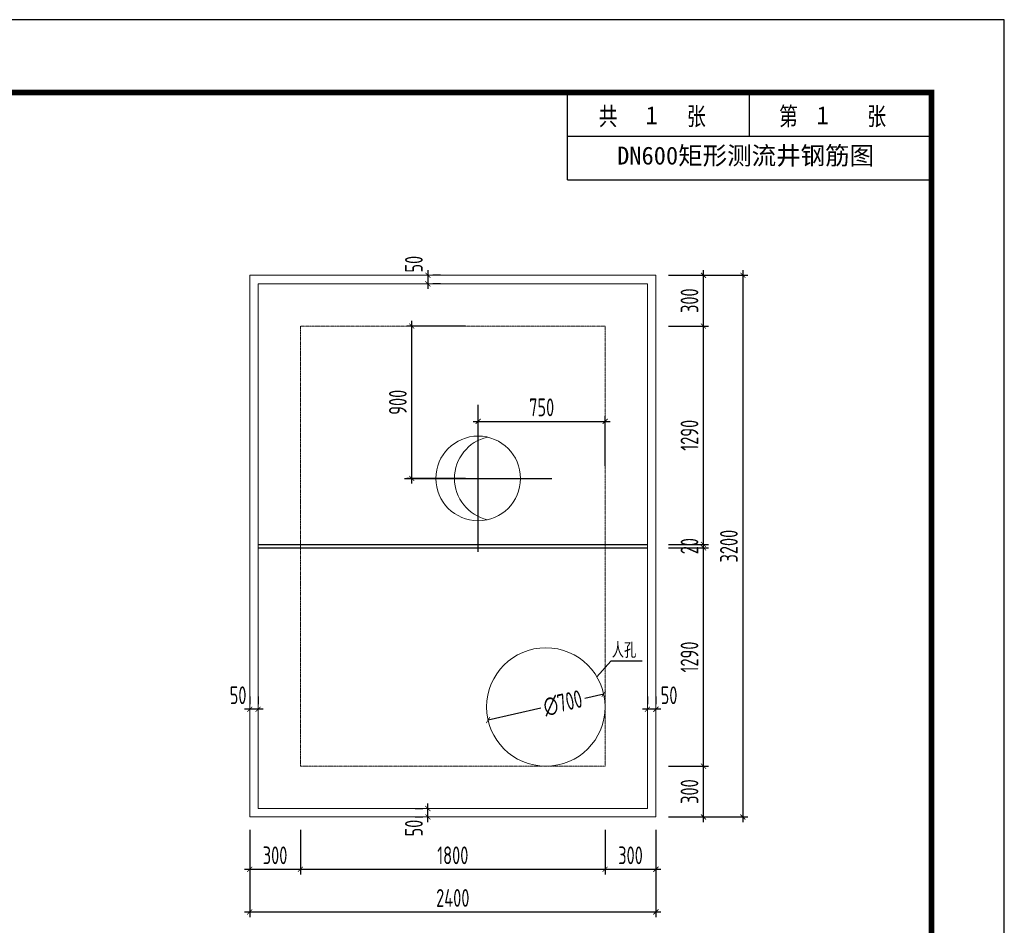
# Model space of a CAD drawing. Extents: x 1154951 to 1177180, y 3484725 to 3514600.
# Tile 7 of 17: x 1171363 to 1177180, y 3492147 to 3497496. Entities that reach past the tile are written whole.
import ezdxf
from ezdxf.enums import TextEntityAlignment as Align

# ---------------------------------------------------------------- set-up
doc = ezdxf.new("R2010")
doc.units = 0
doc.linetypes.add('DASH', pattern=[0.35, 0.25, -0.1])
doc.layers.get('0').update_dxf_attribs({"linetype": 'CONTINUOUS'})
doc.layers.get('Defpoints').update_dxf_attribs({"linetype": 'CONTINUOUS'})
for name, color, linetype in [('DIM', 4, 'CONTINUOUS'), ('GPSCOMMON', 7, 'CONTINUOUS'), ('轴线', 5, 'CONTINUOUS')]:
    doc.layers.add(name, color=color, linetype=linetype)
doc.layers.add('JG', color=7, linetype='CONTINUOUS', lineweight=20)
doc.layers.add('标注', color=7, linetype='CONTINUOUS', lineweight=25)
doc.styles.add('gpshz', font='tssdeng.shx', dxfattribs={"width": 0.8, "height": 2.5, "bigfont": 'hztxt.shx'})
doc.styles.add('TSSD_Dimension', font='tssdeng.shx', dxfattribs={"width": 0.7, "bigfont": 'Hztxt.shx'})
doc.styles.add('图签', font='txt', dxfattribs={"width": 0.66})
doc.styles.add('宋体', font='txt')
doc.dimstyles.new('TSSD_30_30', dxfattribs={"dimtxt": 105, "dimasz": 30, "dimexe": 30, "dimexo": 75, "dimgap": 30, "dimtad": 1, "dimdec": 0, "dimzin": 0, "dimdsep": 46, "dimtxsty": 'TSSD_Dimension', "dimblk": 'ARCHTICK', "dimblk1": 'ARCHTICK', "dimblk2": 'ARCHTICK', "dimcen": 0, "dimdle": 30, "dimclrt": 7, "dimadec": 0, "dimazin": 0, "dimtfac": 1, "dimtdec": 0, "dimtix": 1, "dimtmove": 2, "dimatfit": 3, "dimfxl": 0, "dimtolj": 1, "dimtzin": 0, "dimarcsym": 0})

# ---------------------------------------------------------------- blocks, each defined once
blk = doc.blocks.new('_ARCHTICK')
at = {"color": 0, "linetype": 'ByBlock', "const_width": 0.15}
blk.add_lwpolyline([(-0.5, -0.5), (0.5, 0.5)], dxfattribs=at)
blk = doc.blocks.new('*D361')
at = {"layer": 'Defpoints', "color": 0}
for p in [(1174813.5, 3493513.6), (1174130.7, 3493359.1)]:
    blk.add_point(p, dxfattribs=at)
at = {"layer": 'DIM', "color": 0, "lineweight": -2}
for p, q in [((1174702.3, 3493488.4), (1174813.5, 3493513.6)), ((1174442.5, 3493429.7), (1174130.7, 3493359.1))]:
    blk.add_line(p, q, dxfattribs=at)
at = {"layer": 'DIM', "color": 0, "lineweight": -2, "xscale": 30, "yscale": 30, "zscale": 30}
for p, rotation in [((1174813.5, 3493513.6), 12.74455608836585), ((1174130.7, 3493359.1), 192.7445560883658)]:
    blk.add_blockref('_ARCHTICK', p, dxfattribs=dict(at, rotation=rotation))
at = {"layer": 'DIM', "color": 7, "insert": (1174572.4, 3493459.1), "char_height": 105, "attachment_point": 5, "rotation": 12.74456, "style": 'TSSD_Dimension'}
blk.add_mtext('\\A1;∅700', dxfattribs=at)
blk = doc.blocks.new('*D391')
at = {"layer": 'Defpoints', "color": 0}
for p in [(1172722.1, 3492786.4), (1173022.1, 3492786.4), (1173022.1, 3492477.4)]:
    blk.add_point(p, dxfattribs=at)
at = {"layer": 'DIM', "color": 0, "lineweight": -2}
for p, q in [((1172722.1, 3492711.4), (1172722.1, 3492447.4)), ((1173022.1, 3492711.4), (1173022.1, 3492447.4)), ((1172692.1, 3492477.4), (1173052.1, 3492477.4))]:
    blk.add_line(p, q, dxfattribs=at)
at = {"layer": 'DIM', "color": 0, "lineweight": -2, "xscale": 30, "yscale": 30, "zscale": 30, "rotation": 180}
blk.add_blockref('_ARCHTICK', (1172722.1, 3492477.4), dxfattribs=at)
at = {"layer": 'DIM', "color": 0, "lineweight": -2, "xscale": 30, "yscale": 30, "zscale": 30}
blk.add_blockref('_ARCHTICK', (1173022.1, 3492477.4), dxfattribs=at)
at = {"layer": 'DIM', "color": 7, "insert": (1172872.1, 3492559.9), "char_height": 105, "attachment_point": 5, "style": 'TSSD_Dimension'}
blk.add_mtext('\\A1;300', dxfattribs=at)
blk = doc.blocks.new('*D392')
at = {"layer": 'Defpoints', "color": 0}
for p in [(1173022.1, 3492786.4), (1174822.1, 3492786.4), (1174822.1, 3492477.4)]:
    blk.add_point(p, dxfattribs=at)
at = {"layer": 'DIM', "color": 0, "lineweight": -2}
for p, q in [((1173022.1, 3492711.4), (1173022.1, 3492447.4)), ((1174822.1, 3492711.4), (1174822.1, 3492447.4)), ((1172992.1, 3492477.4), (1174852.1, 3492477.4))]:
    blk.add_line(p, q, dxfattribs=at)
at = {"layer": 'DIM', "color": 0, "lineweight": -2, "xscale": 30, "yscale": 30, "zscale": 30, "rotation": 180}
blk.add_blockref('_ARCHTICK', (1173022.1, 3492477.4), dxfattribs=at)
at = {"layer": 'DIM', "color": 0, "lineweight": -2, "xscale": 30, "yscale": 30, "zscale": 30}
blk.add_blockref('_ARCHTICK', (1174822.1, 3492477.4), dxfattribs=at)
at = {"layer": 'DIM', "color": 7, "insert": (1173922.1, 3492559.9), "char_height": 105, "attachment_point": 5, "style": 'TSSD_Dimension'}
blk.add_mtext('\\A1;1800', dxfattribs=at)
blk = doc.blocks.new('*D393')
at = {"layer": 'Defpoints', "color": 0}
for p in [(1174822.1, 3492786.4), (1175122.1, 3492786.4), (1175122.1, 3492477.4)]:
    blk.add_point(p, dxfattribs=at)
at = {"layer": 'DIM', "color": 0, "lineweight": -2}
for p, q in [((1174822.1, 3492711.4), (1174822.1, 3492447.4)), ((1175122.1, 3492711.4), (1175122.1, 3492447.4)), ((1174792.1, 3492477.4), (1175152.1, 3492477.4))]:
    blk.add_line(p, q, dxfattribs=at)
at = {"layer": 'DIM', "color": 0, "lineweight": -2, "xscale": 30, "yscale": 30, "zscale": 30, "rotation": 180}
blk.add_blockref('_ARCHTICK', (1174822.1, 3492477.4), dxfattribs=at)
at = {"layer": 'DIM', "color": 0, "lineweight": -2, "xscale": 30, "yscale": 30, "zscale": 30}
blk.add_blockref('_ARCHTICK', (1175122.1, 3492477.4), dxfattribs=at)
at = {"layer": 'DIM', "color": 7, "insert": (1174972.1, 3492559.9), "char_height": 105, "attachment_point": 5, "style": 'TSSD_Dimension'}
blk.add_mtext('\\A1;300', dxfattribs=at)
blk = doc.blocks.new('*D394')
at = {"layer": 'Defpoints', "color": 0}
for p in [(1172722.1, 3492786.4), (1175122.1, 3492786.4), (1175122.1, 3492225.5)]:
    blk.add_point(p, dxfattribs=at)
at = {"layer": 'DIM', "color": 0, "lineweight": -2}
for p, q in [((1172722.1, 3492711.4), (1172722.1, 3492195.5)), ((1175122.1, 3492711.4), (1175122.1, 3492195.5)), ((1172692.1, 3492225.5), (1175152.1, 3492225.5))]:
    blk.add_line(p, q, dxfattribs=at)
at = {"layer": 'DIM', "color": 0, "lineweight": -2, "xscale": 30, "yscale": 30, "zscale": 30, "rotation": 180}
blk.add_blockref('_ARCHTICK', (1172722.1, 3492225.5), dxfattribs=at)
at = {"layer": 'DIM', "color": 0, "lineweight": -2, "xscale": 30, "yscale": 30, "zscale": 30}
blk.add_blockref('_ARCHTICK', (1175122.1, 3492225.5), dxfattribs=at)
at = {"layer": 'DIM', "color": 7, "insert": (1173922.1, 3492308), "char_height": 105, "attachment_point": 5, "style": 'TSSD_Dimension'}
blk.add_mtext('\\A1;2400', dxfattribs=at)
blk = doc.blocks.new('*D395')
at = {"layer": 'Defpoints', "color": 0}
for p in [(1175122.1, 3493086.4), (1175403, 3493086.4), (1175122.1, 3492786.4)]:
    blk.add_point(p, dxfattribs=at)
at = {"layer": 'DIM', "color": 0, "lineweight": -2}
for p, q in [((1175197.1, 3493086.4), (1175433, 3493086.4)), ((1175403, 3492756.4), (1175403, 3493116.4)), ((1175197.1, 3492786.4), (1175433, 3492786.4))]:
    blk.add_line(p, q, dxfattribs=at)
at = {"layer": 'DIM', "color": 0, "lineweight": -2, "xscale": 30, "yscale": 30, "zscale": 30}
for p, rotation in [((1175403, 3493086.4), 90), ((1175403, 3492786.4), 270)]:
    blk.add_blockref('_ARCHTICK', p, dxfattribs=dict(at, rotation=rotation))
at = {"layer": 'DIM', "color": 7, "insert": (1175320.5, 3492936.4), "char_height": 105, "attachment_point": 5, "rotation": 90, "style": 'TSSD_Dimension'}
blk.add_mtext('\\A1;300', dxfattribs=at)
blk = doc.blocks.new('*D396')
at = {"layer": 'Defpoints', "color": 0}
for p in [(1175122.1, 3494376.4), (1175403, 3494376.4), (1175122.1, 3493086.4)]:
    blk.add_point(p, dxfattribs=at)
at = {"layer": 'DIM', "color": 0, "lineweight": -2}
for p, q in [((1175197.1, 3494376.4), (1175433, 3494376.4)), ((1175403, 3493056.4), (1175403, 3494406.4)), ((1175197.1, 3493086.4), (1175433, 3493086.4))]:
    blk.add_line(p, q, dxfattribs=at)
at = {"layer": 'DIM', "color": 0, "lineweight": -2, "xscale": 30, "yscale": 30, "zscale": 30}
for p, rotation in [((1175403, 3494376.4), 90), ((1175403, 3493086.4), 270)]:
    blk.add_blockref('_ARCHTICK', p, dxfattribs=dict(at, rotation=rotation))
at = {"layer": 'DIM', "color": 7, "insert": (1175320.5, 3493731.4), "char_height": 105, "attachment_point": 5, "rotation": 90, "style": 'TSSD_Dimension'}
blk.add_mtext('\\A1;1290', dxfattribs=at)
blk = doc.blocks.new('*D397')
at = {"layer": 'Defpoints', "color": 0}
for p in [(1175122.1, 3495986.4), (1175403, 3495986.4), (1175122.1, 3495686.4)]:
    blk.add_point(p, dxfattribs=at)
at = {"layer": 'DIM', "color": 0, "lineweight": -2}
for p, q in [((1175403, 3495656.4), (1175403, 3496016.4)), ((1175197.1, 3495986.4), (1175433, 3495986.4)), ((1175197.1, 3495686.4), (1175433, 3495686.4))]:
    blk.add_line(p, q, dxfattribs=at)
at = {"layer": 'DIM', "color": 0, "lineweight": -2, "xscale": 30, "yscale": 30, "zscale": 30}
for p, rotation in [((1175403, 3495986.4), 90), ((1175403, 3495686.4), 270)]:
    blk.add_blockref('_ARCHTICK', p, dxfattribs=dict(at, rotation=rotation))
at = {"layer": 'DIM', "color": 7, "insert": (1175320.5, 3495836.4), "char_height": 105, "attachment_point": 5, "rotation": 90, "style": 'TSSD_Dimension'}
blk.add_mtext('\\A1;300', dxfattribs=at)
blk = doc.blocks.new('*D398')
at = {"layer": 'Defpoints', "color": 0}
for p in [(1175122.1, 3495986.4), (1175122.1, 3492786.4), (1175635.7, 3492786.4)]:
    blk.add_point(p, dxfattribs=at)
at = {"layer": 'DIM', "color": 0, "lineweight": -2}
for p, q in [((1175635.7, 3496016.4), (1175635.7, 3492756.4)), ((1175197.1, 3495986.4), (1175665.7, 3495986.4)), ((1175197.1, 3492786.4), (1175665.7, 3492786.4))]:
    blk.add_line(p, q, dxfattribs=at)
at = {"layer": 'DIM', "color": 0, "lineweight": -2, "xscale": 30, "yscale": 30, "zscale": 30}
for p, rotation in [((1175635.7, 3495986.4), 90), ((1175635.7, 3492786.4), 270)]:
    blk.add_blockref('_ARCHTICK', p, dxfattribs=dict(at, rotation=rotation))
at = {"layer": 'DIM', "color": 7, "insert": (1175553.2, 3494386.4), "char_height": 105, "attachment_point": 5, "rotation": 90, "style": 'TSSD_Dimension'}
blk.add_mtext('\\A1;3200', dxfattribs=at)
blk = doc.blocks.new('*D399')
at = {"layer": 'Defpoints', "color": 0}
for p in [(1172722.1, 3493423), (1172722.1, 3493423), (1172772.1, 3493423)]:
    blk.add_point(p, dxfattribs=at)
at = {"layer": 'DIM', "color": 0, "lineweight": -2}
for p, q in [((1172722.1, 3493498), (1172722.1, 3493453)), ((1172772.1, 3493498), (1172772.1, 3493453)), ((1172802.1, 3493423), (1172692.1, 3493423))]:
    blk.add_line(p, q, dxfattribs=at)
at = {"layer": 'DIM', "color": 0, "lineweight": -2, "xscale": 30, "yscale": 30, "zscale": 30}
blk.add_blockref('_ARCHTICK', (1172722.1, 3493423), dxfattribs=at)
at = {"layer": 'DIM', "color": 0, "lineweight": -2, "xscale": 30, "yscale": 30, "zscale": 30, "rotation": 180}
blk.add_blockref('_ARCHTICK', (1172772.1, 3493423), dxfattribs=at)
at = {"layer": 'DIM', "color": 7, "insert": (1172653.6, 3493505.5), "char_height": 105, "attachment_point": 5, "style": 'TSSD_Dimension'}
blk.add_mtext('\\A1;50', dxfattribs=at)
blk = doc.blocks.new('*D400')
at = {"layer": 'Defpoints', "color": 0}
for p in [(1175072.1, 3493423), (1175072.1, 3493423), (1175122.1, 3493423)]:
    blk.add_point(p, dxfattribs=at)
at = {"layer": 'DIM', "color": 0, "lineweight": -2}
for p, q in [((1175072.1, 3493498), (1175072.1, 3493453)), ((1175122.1, 3493498), (1175122.1, 3493453)), ((1175152.1, 3493423), (1175042.1, 3493423))]:
    blk.add_line(p, q, dxfattribs=at)
at = {"layer": 'DIM', "color": 0, "lineweight": -2, "xscale": 30, "yscale": 30, "zscale": 30}
blk.add_blockref('_ARCHTICK', (1175072.1, 3493423), dxfattribs=at)
at = {"layer": 'DIM', "color": 0, "lineweight": -2, "xscale": 30, "yscale": 30, "zscale": 30, "rotation": 180}
blk.add_blockref('_ARCHTICK', (1175122.1, 3493423), dxfattribs=at)
at = {"layer": 'DIM', "color": 7, "insert": (1175199.7, 3493505.5), "char_height": 105, "attachment_point": 5, "style": 'TSSD_Dimension'}
blk.add_mtext('\\A1;50', dxfattribs=at)
blk = doc.blocks.new('*D401')
at = {"layer": 'Defpoints', "color": 0}
for p in [(1173774.9, 3492836.4), (1173774.9, 3492836.4), (1173774.9, 3492786.4)]:
    blk.add_point(p, dxfattribs=at)
at = {"layer": 'DIM', "color": 0, "lineweight": -2}
for p, q in [((1173774.9, 3492756.4), (1173774.9, 3492866.4)), ((1173699.9, 3492836.4), (1173744.9, 3492836.4)), ((1173699.9, 3492786.4), (1173744.9, 3492786.4))]:
    blk.add_line(p, q, dxfattribs=at)
at = {"layer": 'DIM', "color": 0, "lineweight": -2, "xscale": 30, "yscale": 30, "zscale": 30}
for p, rotation in [((1173774.9, 3492836.4), 270), ((1173774.9, 3492786.4), 90)]:
    blk.add_blockref('_ARCHTICK', p, dxfattribs=dict(at, rotation=rotation))
at = {"layer": 'DIM', "color": 7, "insert": (1173692.4, 3492720.8), "char_height": 105, "attachment_point": 5, "rotation": 90, "style": 'TSSD_Dimension'}
blk.add_mtext('\\A1;50', dxfattribs=at)
blk = doc.blocks.new('*D402')
at = {"layer": 'Defpoints', "color": 0}
for p in [(1173774.9, 3495986.4), (1173774.9, 3495936.4), (1173774.9, 3495936.4)]:
    blk.add_point(p, dxfattribs=at)
at = {"layer": 'DIM', "color": 0, "lineweight": -2}
for p, q in [((1173774.9, 3496016.4), (1173774.9, 3495906.4)), ((1173849.9, 3495986.4), (1173804.9, 3495986.4)), ((1173849.9, 3495936.4), (1173804.9, 3495936.4))]:
    blk.add_line(p, q, dxfattribs=at)
at = {"layer": 'DIM', "color": 0, "lineweight": -2, "xscale": 30, "yscale": 30, "zscale": 30}
for p, rotation in [((1173774.9, 3495986.4), 270), ((1173774.9, 3495936.4), 90)]:
    blk.add_blockref('_ARCHTICK', p, dxfattribs=dict(at, rotation=rotation))
at = {"layer": 'DIM', "color": 7, "insert": (1173692.4, 3496051.9), "char_height": 105, "attachment_point": 5, "rotation": 90, "style": 'TSSD_Dimension'}
blk.add_mtext('\\A1;50', dxfattribs=at)
blk = doc.blocks.new('*D403')
at = {"layer": 'Defpoints', "color": 0}
for p in [(1173679.9, 3495686.4), (1174072.1, 3495686.4), (1174072.1, 3494786.4)]:
    blk.add_point(p, dxfattribs=at)
at = {"layer": 'DIM', "color": 0, "lineweight": -2}
for p, q in [((1173679.9, 3494756.4), (1173679.9, 3495716.4)), ((1173997.1, 3495686.4), (1173649.9, 3495686.4)), ((1173997.1, 3494786.4), (1173649.9, 3494786.4))]:
    blk.add_line(p, q, dxfattribs=at)
at = {"layer": 'DIM', "color": 0, "lineweight": -2, "xscale": 30, "yscale": 30, "zscale": 30}
for p, rotation in [((1173679.9, 3495686.4), 90), ((1173679.9, 3494786.4), 270)]:
    blk.add_blockref('_ARCHTICK', p, dxfattribs=dict(at, rotation=rotation))
at = {"layer": 'DIM', "color": 7, "insert": (1173597.4, 3495236.4), "char_height": 105, "attachment_point": 5, "rotation": 90, "style": 'TSSD_Dimension'}
blk.add_mtext('\\A1;900', dxfattribs=at)
blk = doc.blocks.new('*D404')
at = {"layer": 'Defpoints', "color": 0}
for p in [(1174822.1, 3495123.6), (1174072.1, 3494786.4), (1174822.1, 3494786.4)]:
    blk.add_point(p, dxfattribs=at)
at = {"layer": 'DIM', "color": 0, "lineweight": -2}
for p, q in [((1174042.1, 3495123.6), (1174852.1, 3495123.6)), ((1174072.1, 3494861.4), (1174072.1, 3495153.6)), ((1174822.1, 3494861.4), (1174822.1, 3495153.6))]:
    blk.add_line(p, q, dxfattribs=at)
at = {"layer": 'DIM', "color": 0, "lineweight": -2, "xscale": 30, "yscale": 30, "zscale": 30, "rotation": 180}
blk.add_blockref('_ARCHTICK', (1174072.1, 3495123.6), dxfattribs=at)
at = {"layer": 'DIM', "color": 0, "lineweight": -2, "xscale": 30, "yscale": 30, "zscale": 30}
blk.add_blockref('_ARCHTICK', (1174822.1, 3495123.6), dxfattribs=at)
at = {"layer": 'DIM', "color": 7, "insert": (1174447.1, 3495206.1), "char_height": 105, "attachment_point": 5, "style": 'TSSD_Dimension'}
blk.add_mtext('\\A1;750', dxfattribs=at)
blk = doc.blocks.new('*D405')
at = {"layer": 'Defpoints', "color": 0}
for p in [(1175122.1, 3494396.4), (1175122.1, 3494376.4), (1175403, 3494396.4)]:
    blk.add_point(p, dxfattribs=at)
at = {"layer": 'DIM', "color": 0, "lineweight": -2}
for p, q in [((1175403, 3494346.4), (1175403, 3494426.4)), ((1175197.1, 3494396.4), (1175433, 3494396.4)), ((1175197.1, 3494376.4), (1175433, 3494376.4))]:
    blk.add_line(p, q, dxfattribs=at)
at = {"layer": 'DIM', "color": 0, "lineweight": -2, "xscale": 30, "yscale": 30, "zscale": 30}
for p, rotation in [((1175403, 3494396.4), 270), ((1175403, 3494376.4), 90)]:
    blk.add_blockref('_ARCHTICK', p, dxfattribs=dict(at, rotation=rotation))
at = {"layer": 'DIM', "color": 7, "insert": (1175320.5, 3494386.4), "char_height": 105, "attachment_point": 5, "rotation": 90, "style": 'TSSD_Dimension'}
blk.add_mtext('\\A1;20', dxfattribs=at)
blk = doc.blocks.new('*D406')
at = {"layer": 'Defpoints', "color": 0}
for p in [(1175122.1, 3495686.4), (1175403, 3495686.4), (1175122.1, 3494396.4)]:
    blk.add_point(p, dxfattribs=at)
at = {"layer": 'DIM', "color": 0, "lineweight": -2}
for p, q in [((1175403, 3494366.4), (1175403, 3495716.4)), ((1175197.1, 3495686.4), (1175433, 3495686.4)), ((1175197.1, 3494396.4), (1175433, 3494396.4))]:
    blk.add_line(p, q, dxfattribs=at)
at = {"layer": 'DIM', "color": 0, "lineweight": -2, "xscale": 30, "yscale": 30, "zscale": 30}
for p, rotation in [((1175403, 3495686.4), 90), ((1175403, 3494396.4), 270)]:
    blk.add_blockref('_ARCHTICK', p, dxfattribs=dict(at, rotation=rotation))
at = {"layer": 'DIM', "color": 7, "insert": (1175320.5, 3495041.4), "char_height": 105, "attachment_point": 5, "rotation": 90, "style": 'TSSD_Dimension'}
blk.add_mtext('\\A1;1290', dxfattribs=at)
blk = doc.blocks.new('*U286')
at = {"color": 0}
for p, q in [((360, 275), (360, 287)), ((385, 281), (385, 287)), ((410, 275), (410, 287)), ((360, 281), (410, 281)), ((360, 275), (410, 275))]:
    blk.add_line(p, q, dxfattribs=at)
blk.add_lwpolyline([(0, 0), (420, 0), (420, 297), (0, 297)], close=True, dxfattribs=at)
at = {"color": 0, "const_width": 0.75}
blk.add_lwpolyline([(410, 10), (410, 287), (25, 287), (25, 10), (410, 10)], dxfattribs=at)
at = {"color": 0, "linetype": 'Continuous', "style": '图签', "width": 0.8}
for s, p in [('共       张', (364.26, 282.49)), ('第       张', (389.04, 282.49))]:
    blk.add_text(s, height=2.5, dxfattribs=at).set_placement(p)
at = {"color": 0, "linetype": 'Continuous', "style": '图签', "flags": 8}
for tag, width, p, p2 in [('设计总负责', 0.611046, (130.25, 28.99), (141.11, 28.99)), ('工程名称', 2.988281, (283.25, 28.99), (325.75, 28.99)), ('图纸编号', 2.575163, (345.13, 28.99), (381.76, 28.99)), ('子项名称', 2.988281, (283.25, 20.99), (325.75, 20.99))]:
    blk.add_attdef(tag, text='', height=2.5, dxfattribs=dict(at, width=width)).set_placement(p, p2, align=Align.FIT)
at = {"color": 0, "linetype": 'Continuous', "ltscale": 0.055, "style": '图签', "flags": 8}
for tag, width, p, p2 in [('审定', 1.617188, (172.25, 28.99), (183.75, 28.99)), ('设计', 1.617188, (214.25, 28.99), (225.75, 28.99)), ('工程编号', 0.738284, (256.25, 28.99), (266.75, 28.99)), ('版本', 1.530605, (397.87, 28.99), (408.75, 28.99)), ('设计负责', 0.763807, (130.25, 20.99), (141.11, 20.99)), ('审核', 1.617188, (172.25, 20.99), (183.75, 20.99)), ('注册工程师', 0.646875, (214.25, 20.99), (225.75, 20.99)), ('图纸比例', 0.738284, (256.25, 20.99), (266.75, 20.99)), ('专业负责', 0.763807, (130.25, 12.65), (141.11, 12.65)), ('校核', 1.617188, (172.25, 12.65), (183.75, 12.65)), ('注册建筑师', 0.646875, (214.25, 12.65), (225.75, 12.65)), ('出图日期', 0.738284, (256.25, 12.65), (266.75, 12.65))]:
    blk.add_attdef(tag, text='', height=2.5, dxfattribs=dict(at, width=width)).set_placement(p, p2, align=Align.FIT)
at = {"color": 0, "linetype": 'Continuous', "style": '图签'}
for tag, p, width in [('设计证书', (43.26, 16.37), 1.55), ('咨询证书', (43.26, 12.88), 0.9)]:
    blk.add_attdef(tag, p, '', height=2, dxfattribs=dict(at, width=width))
at = {"color": 0, "linetype": 'Continuous', "style": '图签', "width": 0.85}
for tag, height, p in [('图纸名称_2_1', 2.2, (305.02, 15.12)), ('图纸名称_1_1', 2.5, (305.02, 13.35)), ('图纸名称_2_2', 2.2, (305.02, 11.51))]:
    blk.add_attdef(tag, text='', height=height, dxfattribs=at).set_placement(p, align=Align.CENTER)
blk = doc.blocks.new('20180504.1550169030')
for p, q in [((1172772.1, 3494396.4), (1175072.1, 3494396.4)), ((1172772.1, 3494376.4), (1175072.1, 3494376.4))]:
    blk.add_line(p, q)
at = {"linetype": 'Continuous'}
for p in [(1174773.1, 3493615), (1175040.7, 3493706.7)]:
    blk.add_line(p, (1174855.3, 3493706.7), dxfattribs=at)
at = {"layer": 'JG'}
for p, q in [((1172722.1, 3492786.4), (1172722.1, 3495986.4)), ((1172722.1, 3495986.4), (1175122.1, 3495986.4)), ((1172772.1, 3492836.4), (1172772.1, 3495936.4)), ((1172772.1, 3495936.4), (1175072.1, 3495936.4)), ((1175072.1, 3495936.4), (1175072.1, 3492836.4)), ((1175122.1, 3495986.4), (1175122.1, 3492786.4)), ((1175072.1, 3492836.4), (1172772.1, 3492836.4)), ((1175122.1, 3492786.4), (1172722.1, 3492786.4))]:
    blk.add_line(p, q, dxfattribs=at)
at = {"layer": 'JG', "linetype": 'DASH', "ltscale": 2}
for p, q in [((1173022.1, 3495686.4), (1174822.1, 3495686.4)), ((1173022.1, 3493086.4), (1173022.1, 3495686.4)), ((1174822.1, 3495686.4), (1174822.1, 3493086.4)), ((1174822.1, 3493086.4), (1173022.1, 3493086.4))]:
    blk.add_line(p, q, dxfattribs=at)
at = {"layer": 'JG'}
for centre, radius in [((1174072.1, 3494786.4), 250), ((1174472.1, 3493436.4), 350)]:
    blk.add_circle(centre, radius, dxfattribs=at)
blk.add_arc((1174182.1, 3494786.4), 250, 102.70899, 257.29101, dxfattribs=at)
at = {"layer": '轴线', "color": 2, "ltscale": 0.05}
for p, q in [((1174072.1, 3494352), (1174072.1, 3495220.7)), ((1173637.7, 3494786.4), (1174506.5, 3494786.4))]:
    blk.add_line(p, q, dxfattribs=at)
at = {"layer": 'GPSCOMMON', "xscale": 43, "yscale": 43}
blk.add_blockref('*U286', (1159120.4, 3484725.3), dxfattribs=at)
at = {"style": 'gpshz', "width": 0.8}
blk.add_text('人孔', height=90, dxfattribs=at).set_placement((1174861.7, 3493726.1))
at = {"layer": '标注', "lineweight": -3, "style": '宋体'}
for s, p in [('1             1', (1175060.9, 3496879.1)), ('DN600矩形测流井钢筋图', (1174892.7, 3496640.6))]:
    blk.add_text(s, height=106.071, dxfattribs=at).set_placement(p)
at = {"layer": 'DIM'}
for base, p1, p2, angle, picture, middle in [((1173774.9, 3495936.4), (1173774.9, 3495986.4), (1173774.9, 3495936.4), 270, '*D402', (1173692.4, 3496051.9)), ((1173774.9, 3492836.4), (1173774.9, 3492786.4), (1173774.9, 3492836.4), 90, '*D401', (1173692.4, 3492720.8))]:
    dim = blk.add_linear_dim(base=base, p1=p1, p2=p2, angle=angle, dimstyle='TSSD_30_30', dxfattribs=at)
    dim.commit()
    dim.dimension.update_dxf_attribs({"geometry": picture, "text_midpoint": middle, "dimtype": 160})
for base, p1, p2, picture, middle in [((1175403, 3495986.4), (1175122.1, 3495686.4), (1175122.1, 3495986.4), '*D397', (1175320.5, 3495836.4)), ((1175635.7, 3492786.4), (1175122.1, 3495986.4), (1175122.1, 3492786.4), '*D398', (1175553.2, 3494386.4)), ((1173679.9, 3495686.4), (1174072.1, 3494786.4), (1174072.1, 3495686.4), '*D403', (1173597.4, 3495236.4)), ((1175403, 3495686.4), (1175122.1, 3494396.4), (1175122.1, 3495686.4), '*D406', (1175320.5, 3495041.4)), ((1175403, 3494396.4), (1175122.1, 3494376.4), (1175122.1, 3494396.4), '*D405', (1175320.5, 3494386.4)), ((1175403, 3494376.4), (1175122.1, 3493086.4), (1175122.1, 3494376.4), '*D396', (1175320.5, 3493731.4)), ((1175403, 3493086.4), (1175122.1, 3492786.4), (1175122.1, 3493086.4), '*D395', (1175320.5, 3492936.4))]:
    dim = blk.add_linear_dim(base=base, p1=p1, p2=p2, angle=90, dimstyle='TSSD_30_30', dxfattribs=at)
    dim.commit()
    dim.dimension.update_dxf_attribs({"geometry": picture, "text_midpoint": middle})
for base, p1, p2, picture, middle in [((1174822.1, 3495123.6), (1174072.1, 3494786.4), (1174822.1, 3494786.4), '*D404', (1174447.1, 3495206.1)), ((1173022.1, 3492477.4), (1172722.1, 3492786.4), (1173022.1, 3492786.4), '*D391', (1172872.1, 3492559.9)), ((1175122.1, 3492225.5), (1172722.1, 3492786.4), (1175122.1, 3492786.4), '*D394', (1173922.1, 3492308)), ((1174822.1, 3492477.4), (1173022.1, 3492786.4), (1174822.1, 3492786.4), '*D392', (1173922.1, 3492559.9)), ((1175122.1, 3492477.4), (1174822.1, 3492786.4), (1175122.1, 3492786.4), '*D393', (1174972.1, 3492559.9))]:
    dim = blk.add_linear_dim(base=base, p1=p1, p2=p2, dimstyle='TSSD_30_30', dxfattribs=at)
    dim.commit()
    dim.dimension.update_dxf_attribs({"geometry": picture, "text_midpoint": middle})
for base, p1, p2, picture, middle in [((1172722.1, 3493423), (1172772.1, 3493423), (1172722.1, 3493423), '*D399', (1172653.6, 3493505.5)), ((1175072.1, 3493423), (1175122.1, 3493423), (1175072.1, 3493423), '*D400', (1175199.7, 3493505.5))]:
    dim = blk.add_linear_dim(base=base, p1=p1, p2=p2, dimstyle='TSSD_30_30', dxfattribs=at)
    dim.commit()
    dim.dimension.update_dxf_attribs({"geometry": picture, "text_midpoint": middle, "dimtype": 160})
dim = blk.add_diameter_dim_2p(p1=(1174130.7, 3493359.1), p2=(1174813.5, 3493513.6), dimstyle='TSSD_30_30', dxfattribs=at)
dim.commit()
dim.dimension.update_dxf_attribs({"geometry": '*D361', "text_midpoint": (1174572.4, 3493459.1), "dimtype": 163})

msp = doc.modelspace()

# ---------------------------------------------------------------- block references
at = {"layer": 'GPSCOMMON'}
msp.add_blockref('20180504.1550169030', (0, 0), dxfattribs=at)

doc.saveas('drawing.dxf')
